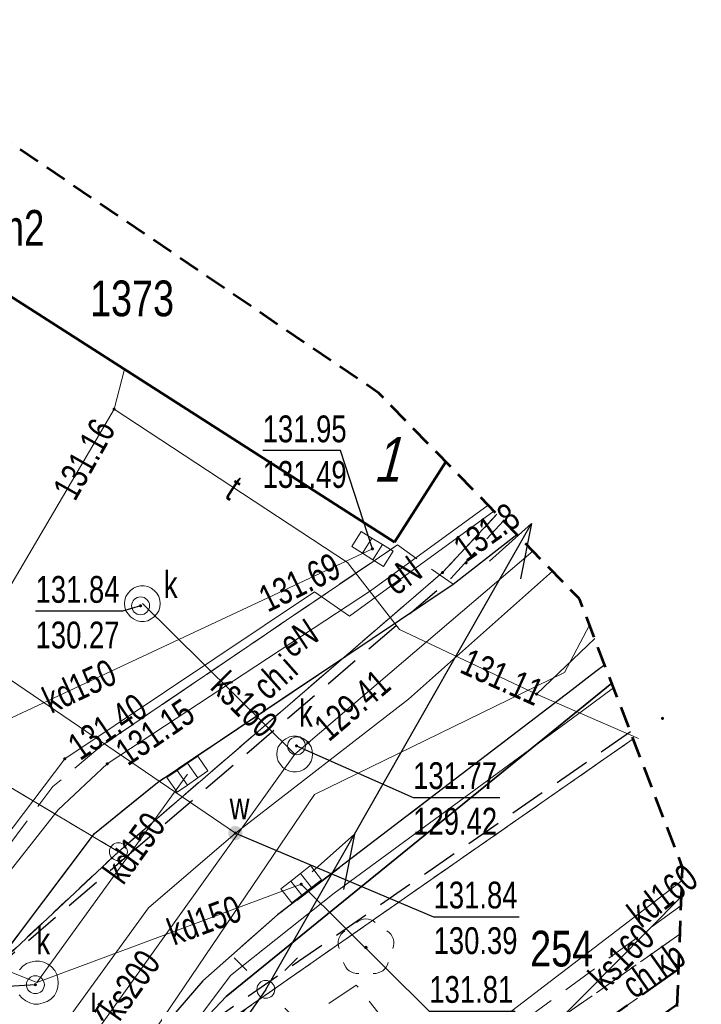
# Model space of a CAD drawing. Header units: centimetres. Extents: x 1590 to 6442358, y 1327 to 6703124.
# Tile 33 of 79: x 1964 to 1983, y 1595 to 1623. Entities that reach past the tile are written whole.
import ezdxf
from ezdxf.enums import TextEntityAlignment as Align

# ---------------------------------------------------------------- set-up
doc = ezdxf.new("R2010")
doc.units = ezdxf.units.CM
for name, pattern in [('TZ.430.7812.2024$0$1.0_0.5', [1.5, 1, -0.5]), ('TZ.430.7812.2024$0$1.5_0.5', [2, 1.5, -0.5]), ('TZ.430.7812.2024$0$2', [0.9, 0.6, -0.3]), ('TZ.430.7812.2024$0$2.0_0.5', [2.5, 2, -0.5]), ('TZ.430.7812.2024$0$219-500', [0]), ('TZ.430.7812.2024$0$egug-500', [1, 0.5, -0.5]), ('TZ.430.7812.2024$0$suep_nn_500', [0])]:
    doc.linetypes.add(name, pattern=pattern)
doc.layers.add('0_RAMKA', color=7, linetype='Continuous', lineweight=25)
doc.layers.add('TZ.430.7812.2024$0$!MPZP', color=134, linetype='Continuous', lineweight=18)
for name, color, linetype in [('TZ.430.7812.2024$0$202-punkt graniczny', 7, 'Continuous'), ('TZ.430.7812.2024$0$203-punkt graniczny', 7, 'Continuous'), ('TZ.430.7812.2024$0$211-numer działki ewidencyjnej', 7, 'Continuous'), ('TZ.430.7812.2024$0$218-kontur użytku gruntowego', 7, 'Continuous'), ('TZ.430.7812.2024$0$219-działka ewidencyjna', 7, 'Continuous'), ('TZ.430.7812.2024$0$238-Punkt adresowy budynku', 7, 'Continuous'), ('TZ.430.7812.2024$0$312-budynek ewidencyjny', 7, 'Continuous'), ('TZ.430.7812.2024$0$312-oznaczenie budynku ewidencyjnego', 7, 'Continuous'), ('TZ.430.7812.2024$0$312-oznaczenie budynku ewidencyjnego-Atr117', 7, 'Continuous'), ('TZ.430.7812.2024$0$blok - nawis', 7, 'Continuous'), ('TZ.430.7812.2024$0$chodnik', 7, 'Continuous'), ('TZ.430.7812.2024$0$chodnik-Atr17', 7, 'Continuous'), ('TZ.430.7812.2024$0$drzewo liściaste', 7, 'Continuous'), ('TZ.430.7812.2024$0$jezdnia', 7, 'Continuous'), ('TZ.430.7812.2024$0$komora podziemna', 7, 'Continuous'), ('TZ.430.7812.2024$0$kratka ściekowa', 7, 'Continuous'), ('TZ.430.7812.2024$0$krawężnik', 7, 'Continuous'), ('TZ.430.7812.2024$0$latarnia', 7, 'Continuous'), ('TZ.430.7812.2024$0$obudowa ochronna przewodu', 7, 'Continuous'), ('TZ.430.7812.2024$0$pikieta naturalna', 7, 'Continuous'), ('TZ.430.7812.2024$0$pikieta naturalna-Atr2', 7, 'Continuous'), ('TZ.430.7812.2024$0$przewód elektroenergetyczny niskiego napięcia', 7, 'Continuous'), ('TZ.430.7812.2024$0$przewód elektroenergetyczny podziemny', 7, 'Continuous'), ('TZ.430.7812.2024$0$przewód elektroenergetyczny podziemny-Atr1', 7, 'Continuous'), ('TZ.430.7812.2024$0$przewód gazowy', 7, 'Continuous'), ('TZ.430.7812.2024$0$przewód kanalizacyjny', 7, 'Continuous'), ('TZ.430.7812.2024$0$przewód kanalizacyjny-Atr1', 7, 'Continuous'), ('TZ.430.7812.2024$0$przewód telekomunikacyjny podziemny', 7, 'Continuous'), ('TZ.430.7812.2024$0$przewód telekomunikacyjny podziemny-Atr1', 7, 'Continuous'), ('TZ.430.7812.2024$0$przewód wodociągowy', 7, 'Continuous'), ('TZ.430.7812.2024$0$rzędna', 7, 'Continuous'), ('TZ.430.7812.2024$0$rzędna-Atr2', 7, 'Continuous'), ('TZ.430.7812.2024$0$rzędna-Atr3', 7, 'Continuous'), ('TZ.430.7812.2024$0$słup przewodów napowietrznych', 7, 'Continuous'), ('TZ.430.7812.2024$0$właz do komory lub kanału - okrągły', 7, 'Continuous'), ('TZ.430.7812.2024$0$właz do komory lub kanału - okrągły-Atr17', 7, 'Continuous'), ('TZ.430.7812.2024$0$Zakres', 7, 'Continuous'), ('TZ.430.7812.2024$0$zasuwa lub zawór', 7, 'Continuous'), ('TZ.430.7812.2024$0$zasuwa lub zawór-Atr17', 7, 'Continuous')]:
    doc.layers.add(name, color=color, linetype=linetype)
doc.styles.add('TZ.430.7812.2024$0$STANDARD', font='Working1250', dxfattribs={"width": 0.75})

# ---------------------------------------------------------------- blocks, each defined once
blk = doc.blocks.new('TZ.430.7812.2024$0$202')
at = {"color": 0, "linetype": 'Continuous', "lineweight": 0}
blk.add_circle((0, 0), 0.25, dxfattribs=at)
blk = doc.blocks.new('TZ.430.7812.2024$0$203')
at = {"linetype": 'Continuous', "lineweight": 0}
h = blk.add_hatch(color=0, dxfattribs=at)
edge = h.paths.add_edge_path()
edge.add_arc((0, 0), 0.045, 0, 360)
blk = doc.blocks.new('TZ.430.7812.2024$0$PW01')
at = {"linetype": 'Continuous', "lineweight": 13}
h = blk.add_hatch(color=0, dxfattribs=at)
edge = h.paths.add_edge_path()
edge.add_arc((0, 0), 0.045, 0, 360)
blk = doc.blocks.new('TZ.430.7812.2024$0$US05')
at = {"color": 0, "linetype": 'Continuous', "lineweight": 13}
for p, q in [((-0.525, -0.25), (-0.525, 0.25)), ((-0.525, 0.25), (-0.175, 0.25)), ((-0.175, -0.25), (-0.175, 0.25)), ((-0.175, 0.25), (0.175, 0.25)), ((0.175, -0.25), (0.175, 0.25)), ((0.175, 0.25), (0.525, 0.25)), ((0.525, -0.25), (0.525, 0.25)), ((-0.525, -0.25), (-0.175, -0.25)), ((-0.175, -0.25), (0.175, -0.25)), ((0.175, -0.25), (0.525, -0.25))]:
    blk.add_line(p, q, dxfattribs=at)
blk = doc.blocks.new('TZ.430.7812.2024$0$US25')
at = {"linetype": 'Continuous', "lineweight": 0}
h = blk.add_hatch(color=0, dxfattribs=at)
edge = h.paths.add_edge_path()
edge.add_arc((0, 0), 0.2, 0, 360)
blk = doc.blocks.new('TZ.430.7812.2024$0$SM01')
at = {"color": 0, "linetype": 'Continuous', "lineweight": 13}
for p, q in [((-0.53, 0.531), (-0.883, 0.884)), ((0.531, 0.531), (0.884, 0.884)), ((-0.53, -0.53), (-0.883, -0.883)), ((0.531, -0.53), (0.884, -0.883))]:
    blk.add_line(p, q, dxfattribs=at)
blk.add_circle((0, 0), 0.25, dxfattribs=at)
blk = doc.blocks.new('TZ.430.7812.2024$0$US15')
at = {"color": 0, "linetype": 'Continuous', "lineweight": 13}
blk.add_circle((0, 0), 0.25, dxfattribs=at)
blk = doc.blocks.new('TZ.430.7812.2024$0$US22')
at = {"color": 0, "linetype": 'Continuous', "lineweight": 13}
blk.add_circle((0, 0), 0.25, dxfattribs=at)
blk = doc.blocks.new('TZ.430.7812.2024$0$OP021')
at = {"linetype": 'Continuous', "lineweight": 13}
h = blk.add_hatch(color=0, dxfattribs=at)
edge = h.paths.add_edge_path()
edge.add_arc((0, 0), 0.05, 0, 360)
at = {"color": 0, "linetype": 'Continuous', "lineweight": 13}
for centre, start, end in [((0, 0.4), 49.272, 130.728), ((-0.38, 0.124), 121.308, 202.548), ((0.38, 0.124), 337.452, 58.692), ((-0.235, -0.324), 193.221, 274.871), ((0.235, -0.324), 265.129, 346.779)]:
    blk.add_arc(centre, 0.4, start, end, dxfattribs=at)
blk = doc.blocks.new('TZ.430.7812.2024')
at = {"layer": 'TZ.430.7812.2024$0$!MPZP', "color": 134, "linetype": 'TZ.430.7812.2024$0$1.0_0.5', "lineweight": 30}
for points in [[(6442373.796, 5667519.265), (6442377.621, 5667522.537), (6442386.743, 5667530.361), (6442388.21, 5667531.977)], [(6442391.766, 5667526.071), (6442380.385, 5667518.194), (6442349.21, 5667471.23), (6442354.666, 5667460.679)]]:
    blk.add_lwpolyline(points, dxfattribs=at)
at = {"layer": 'TZ.430.7812.2024$0$218-kontur użytku gruntowego', "color": 82, "linetype": 'TZ.430.7812.2024$0$egug-500', "lineweight": 18, "flags": 128}
for points in [[(6442377.45, 5667522.72), (6442358.09, 5667534.28)], [(6442358.09, 5667534.28), (6442377.45, 5667522.72)], [(6442386.51, 5667530.53), (6442388.032, 5667532.159)], [(6442388.032, 5667532.159), (6442386.51, 5667530.53)], [(6442377.45, 5667522.72), (6442386.51, 5667530.53)], [(6442386.51, 5667530.53), (6442377.45, 5667522.72)], [(6442391.84, 5667525.878), (6442380.53, 5667517.99)], [(6442380.53, 5667517.99), (6442391.84, 5667525.878)], [(6442373.49, 5667519.01), (6442377.45, 5667522.72)], [(6442377.45, 5667522.72), (6442373.49, 5667519.01)]]:
    blk.add_lwpolyline(points, dxfattribs=at)
at = {"layer": 'TZ.430.7812.2024$0$219-działka ewidencyjna', "color": 7, "linetype": 'TZ.430.7812.2024$0$219-500', "lineweight": 18, "flags": 128}
for points in [[(6442377.45, 5667522.72), (6442358.09, 5667534.28)], [(6442388.032, 5667532.159), (6442386.51, 5667530.53)], [(6442377.45, 5667522.72), (6442386.51, 5667530.53)], [(6442380.53, 5667517.99), (6442391.84, 5667525.878)], [(6442373.49, 5667519.01), (6442377.45, 5667522.72)]]:
    blk.add_lwpolyline(points, dxfattribs=at)
at = {"layer": 'TZ.430.7812.2024$0$312-budynek ewidencyjny', "color": 7, "linetype": 'Continuous', "lineweight": 50, "flags": 128}
for points in [[(6442385.17, 5667531.38), (6442370.13, 5667541.01)], [(6442386.603, 5667533.627), (6442385.17, 5667531.38)]]:
    blk.add_lwpolyline(points, dxfattribs=at)
at = {"layer": 'TZ.430.7812.2024$0$blok - nawis', "color": 7, "linetype": 'TZ.430.7812.2024$0$2.0_0.5', "lineweight": 50, "flags": 128}
blk.add_lwpolyline([(6442393.072, 5667518.443), (6442389.02, 5667515.6), (6442388.6, 5667516.26), (6442393.11, 5667519.438)], dxfattribs=at)
at = {"layer": 'TZ.430.7812.2024$0$chodnik', "color": 7, "linetype": 'TZ.430.7812.2024$0$1.0_0.5', "lineweight": 18, "flags": 128}
for points in [[(6442377, 5667525.7), (6442375.62, 5667524.54), (6442362.87, 5667507.58), (6442364.65, 5667507.11), (6442376.78, 5667523.23), (6442378.54, 5667524.66), (6442386.81, 5667530.2), (6442385.25, 5667531.3)], [(6442385.25, 5667531.3), (6442377, 5667525.7), (6442377.99, 5667526.37)]]:
    blk.add_lwpolyline(points, close=True, dxfattribs=at)
for points in [[(6442393.179, 5667521.218), (6442386.32, 5667516.19), (6442384.1, 5667518.99), (6442381.41, 5667517.18), (6442383.05, 5667514.6), (6442380.89, 5667512.07), (6442381.81, 5667511.44), (6442384.18, 5667514.12), (6442393.148, 5667520.415)], [(6442393.148, 5667520.415), (6442384.18, 5667514.12), (6442381.81, 5667511.44), (6442382.98, 5667510.78), (6442384.75, 5667513.39), (6442387.21, 5667515.3), (6442387.67, 5667514.64), (6442389.02, 5667515.6), (6442388.6, 5667516.26), (6442393.11, 5667519.438)]]:
    blk.add_lwpolyline(points, dxfattribs=at)
at = {"layer": 'TZ.430.7812.2024$0$jezdnia', "color": 7, "linetype": 'TZ.430.7812.2024$0$1.5_0.5', "lineweight": 18, "flags": 128}
for points in [[(6442388.586, 5667531.591), (6442386.81, 5667530.2), (6442378.54, 5667524.66), (6442376.78, 5667523.23), (6442364.65, 5667507.11), (6442353.03, 5667491.78), (6442347.71, 5667484.65), (6442337.64, 5667471.29), (6442331.59, 5667464.31), (6442328.1, 5667460.64), (6442320.75, 5667453.71), (6442317.54, 5667450.74), (6442314.41, 5667447.71), (6442312.38, 5667445.41), (6442310.69, 5667443.16), (6442308.4, 5667439.72), (6442306.7, 5667436.77), (6442305.77, 5667434.32), (6442304.68, 5667431.81), (6442298.81, 5667418.34), (6442297.26, 5667414.75), (6442296.783, 5667413.636)], [(6442302.035, 5667412.98), (6442308.59, 5667428.16), (6442310.83, 5667433.31), (6442311.31, 5667434.37), (6442312.42, 5667436.49), (6442313.8, 5667438.68), (6442315.52, 5667441.16), (6442317.06, 5667443.06), (6442319.65, 5667445.74), (6442329.74, 5667455.14), (6442331.9, 5667457.24), (6442334.08, 5667459.47), (6442336.71, 5667462.36), (6442336.84, 5667462.49), (6442336.98, 5667462.63), (6442337.13, 5667462.77), (6442337.27, 5667462.9), (6442337.42, 5667463.02), (6442337.57, 5667463.14), (6442337.74, 5667463.26), (6442337.9, 5667463.37), (6442338.06, 5667463.47), (6442338.23, 5667463.57), (6442338.4, 5667463.67), (6442338.58, 5667463.75), (6442338.75, 5667463.84), (6442338.93, 5667463.92), (6442339.15, 5667464.04), (6442339.37, 5667464.16), (6442339.6, 5667464.26), (6442339.84, 5667464.35), (6442340.08, 5667464.43), (6442340.33, 5667464.49), (6442340.58, 5667464.54), (6442340.83, 5667464.56), (6442341.08, 5667464.59), (6442341.33, 5667464.58), (6442341.59, 5667464.58), (6442341.84, 5667464.55), (6442342.09, 5667464.51), (6442342.21, 5667464.46), (6442342.32, 5667464.41), (6442342.43, 5667464.34), (6442342.55, 5667464.28), (6442342.65, 5667464.22), (6442342.75, 5667464.16), (6442342.86, 5667464.09), (6442342.96, 5667464.01), (6442343.11, 5667463.9), (6442343.22, 5667463.81), (6442343.32, 5667463.71), (6442343.41, 5667463.61), (6442343.51, 5667463.5), (6442343.6, 5667463.39), (6442343.69, 5667463.29), (6442343.78, 5667463.18), (6442343.86, 5667463.07), (6442343.94, 5667462.96), (6442344.02, 5667462.83), (6442344.1, 5667462.71), (6442344.18, 5667462.59), (6442344.24, 5667462.47), (6442344.31, 5667462.35), (6442349.9, 5667465.02), (6442348.15, 5667467.94), (6442346.86, 5667470.65), (6442346.78, 5667470.89), (6442346.7, 5667471.13), (6442346.64, 5667471.37), (6442346.6, 5667471.62), (6442346.55, 5667471.87), (6442346.54, 5667472.12), (6442346.52, 5667472.38), (6442346.53, 5667472.63), (6442346.53, 5667472.89), (6442346.56, 5667473.14), (6442346.6, 5667473.39), (6442346.65, 5667473.64), (6442346.71, 5667473.89), (6442346.78, 5667474.13), (6442346.85, 5667474.37), (6442346.91, 5667474.6), (6442346.99, 5667474.82), (6442347.07, 5667475.05), (6442347.17, 5667475.27), (6442347.27, 5667475.49), (6442347.38, 5667475.71), (6442347.5, 5667475.92), (6442347.63, 5667476.12), (6442347.76, 5667476.33), (6442347.9, 5667476.53), (6442348.05, 5667476.72), (6442348.21, 5667476.9), (6442348.37, 5667477.08), (6442349.93, 5667479.17), (6442357.49, 5667489.27), (6442360.63, 5667493.47), (6442368.16, 5667503.72), (6442377.71, 5667516.67), (6442379.81, 5667519.11), (6442381.9, 5667520.95), (6442390.13, 5667527.25), (6442390.47, 5667527.51), (6442390.8, 5667527.76), (6442391.046, 5667527.948)]]:
    blk.add_lwpolyline(points, dxfattribs=at)
at = {"layer": 'TZ.430.7812.2024$0$komora podziemna', "color": 34, "linetype": 'Continuous', "lineweight": 18, "flags": 128}
for points in [[(6442378.62, 5667529.66), (6442378.61, 5667529.56), (6442378.58, 5667529.46), (6442378.52, 5667529.37), (6442378.45, 5667529.29), (6442378.37, 5667529.23), (6442378.27, 5667529.18), (6442378.17, 5667529.16), (6442378.07, 5667529.16), (6442377.97, 5667529.18), (6442377.87, 5667529.23), (6442377.79, 5667529.29), (6442377.72, 5667529.37), (6442377.66, 5667529.46), (6442377.63, 5667529.56), (6442377.62, 5667529.66), (6442377.63, 5667529.76), (6442377.66, 5667529.86), (6442377.72, 5667529.95), (6442377.79, 5667530.03), (6442377.87, 5667530.09), (6442377.97, 5667530.14), (6442378.07, 5667530.16), (6442378.17, 5667530.16), (6442378.27, 5667530.14), (6442378.37, 5667530.09), (6442378.45, 5667530.03), (6442378.52, 5667529.95), (6442378.58, 5667529.86), (6442378.61, 5667529.76)], [(6442382.88, 5667525.45), (6442382.87, 5667525.35), (6442382.84, 5667525.25), (6442382.78, 5667525.16), (6442382.71, 5667525.08), (6442382.63, 5667525.02), (6442382.53, 5667524.97), (6442382.43, 5667524.95), (6442382.33, 5667524.95), (6442382.23, 5667524.97), (6442382.13, 5667525.02), (6442382.05, 5667525.08), (6442381.98, 5667525.16), (6442381.92, 5667525.25), (6442381.89, 5667525.35), (6442381.88, 5667525.45), (6442381.89, 5667525.55), (6442381.92, 5667525.65), (6442381.98, 5667525.74), (6442382.05, 5667525.82), (6442382.13, 5667525.88), (6442382.23, 5667525.93), (6442382.33, 5667525.95), (6442382.43, 5667525.95), (6442382.53, 5667525.93), (6442382.63, 5667525.88), (6442382.71, 5667525.82), (6442382.75, 5667525.77), (6442382.78, 5667525.74), (6442382.84, 5667525.65), (6442382.87, 5667525.55)]]:
    blk.add_lwpolyline(points, close=True, dxfattribs=at)
blk.add_lwpolyline([(6442374.69, 5667519.42), (6442374.78, 5667519.52), (6442374.88, 5667519.59), (6442374.99, 5667519.63), (6442375.12, 5667519.66), (6442375.24, 5667519.66), (6442375.37, 5667519.63), (6442375.48, 5667519.57), (6442375.58, 5667519.5), (6442375.67, 5667519.4), (6442375.73, 5667519.29), (6442375.76, 5667519.17), (6442375.77, 5667519.05), (6442375.76, 5667518.93), (6442375.72, 5667518.81), (6442375.66, 5667518.7), (6442375.56, 5667518.6), (6442375.46, 5667518.53), (6442375.35, 5667518.49), (6442375.22, 5667518.46), (6442375.1, 5667518.46), (6442374.97, 5667518.49), (6442374.86, 5667518.55), (6442374.76, 5667518.62), (6442374.68, 5667518.72)], dxfattribs=at)
at = {"layer": 'TZ.430.7812.2024$0$krawężnik', "color": 7, "linetype": 'Continuous', "lineweight": 25, "flags": 128}
for points in [[(6442364.65, 5667507.11), (6442376.78, 5667523.23), (6442378.54, 5667524.66), (6442386.81, 5667530.2), (6442388.586, 5667531.591)], [(6442391.046, 5667527.948), (6442390.8, 5667527.76), (6442390.47, 5667527.51), (6442390.13, 5667527.25), (6442381.9, 5667520.95), (6442379.81, 5667519.11), (6442377.71, 5667516.67), (6442368.16, 5667503.72), (6442360.63, 5667493.47), (6442357.49, 5667489.27), (6442349.93, 5667479.17), (6442348.37, 5667477.08)]]:
    blk.add_lwpolyline(points, dxfattribs=at)
at = {"layer": 'TZ.430.7812.2024$0$obudowa ochronna przewodu', "color": 7, "linetype": 'Continuous', "lineweight": 35, "flags": 128}
blk.add_lwpolyline([(6442337.68, 5667462.55), (6442348.64, 5667475.53), (6442355.13, 5667483.76), (6442362.24, 5667494.24), (6442369.72, 5667504.18), (6442378.43, 5667516.52), (6442380.46, 5667518.67), (6442391.242, 5667527.437)], dxfattribs=at)
at = {"layer": 'TZ.430.7812.2024$0$przewód elektroenergetyczny niskiego napięcia', "color": 1, "linetype": 'Continuous'}
for p, q in [((6442384.046, 5667523.214), (6442388.998, 5667531.902)), ((6442388.998, 5667531.902), (6442387.821, 5667530.846)), ((6442388.998, 5667531.902), (6442388.69, 5667530.351)), ((6442381.57, 5667518.87), (6442384.046, 5667523.214)), ((6442384.046, 5667523.214), (6442382.869, 5667522.158)), ((6442384.046, 5667523.214), (6442383.738, 5667521.663)), ((6442381.57, 5667518.87), (6442378.712, 5667514.767))]:
    blk.add_line(p, q, dxfattribs=at)
at = {"layer": 'TZ.430.7812.2024$0$przewód elektroenergetyczny niskiego napięcia', "color": 1, "linetype": 'TZ.430.7812.2024$0$suep_nn_500', "lineweight": 18, "flags": 128}
for points in [[(6442388.734, 5667531.439), (6442381.57, 5667518.87)], [(6442381.57, 5667518.87), (6442366.01, 5667496.53)]]:
    blk.add_lwpolyline(points, dxfattribs=at)
at = {"layer": 'TZ.430.7812.2024$0$przewód elektroenergetyczny podziemny', "color": 1, "linetype": 'Continuous', "lineweight": 18, "flags": 128}
for points in [[(6442360.27, 5667510.09), (6442360.3, 5667510.16), (6442363.61, 5667508.24), (6442364.08, 5667508.61), (6442371.25, 5667518.16), (6442375.77, 5667523.89), (6442377.14, 5667525.18), (6442384.5, 5667530.02), (6442387.786, 5667532.412)], [(6442387.947, 5667532.247), (6442383.91, 5667529.31), (6442382.93, 5667529.99), (6442375.95, 5667525.32), (6442367.91, 5667514.69), (6442363.31, 5667508.56), (6442360.51, 5667510.06), (6442360.3, 5667510.17), (6442360.27, 5667510.09)], [(6442337.68, 5667462.55), (6442348.64, 5667475.53), (6442355.13, 5667483.76), (6442362.24, 5667494.24), (6442369.72, 5667504.18), (6442378.43, 5667516.52), (6442380.46, 5667518.67), (6442391.242, 5667527.437)], [(6442391.292, 5667527.309), (6442390.42, 5667526.66), (6442383.48, 5667521.56), (6442380.58, 5667519.26), (6442372.82, 5667508.89), (6442364.55, 5667496.48), (6442364.86, 5667495.95), (6442365.07, 5667495.86)]]:
    blk.add_lwpolyline(points, dxfattribs=at)
at = {"layer": 'TZ.430.7812.2024$0$przewód gazowy', "color": 40, "linetype": 'Continuous', "lineweight": 18, "flags": 128}
blk.add_lwpolyline([(6442367.67, 5667501.92), (6442370.29, 5667505.66), (6442382.93, 5667524.32), (6442389.92, 5667527.73), (6442390.622, 5667529.055)], dxfattribs=at)
at = {"layer": 'TZ.430.7812.2024$0$przewód kanalizacyjny', "color": 34, "linetype": 'Continuous', "lineweight": 18, "flags": 128}
for points in [[(6442366.27, 5667522.63), (6442384.55, 5667531.19)], [(6442389.037, 5667531.127), (6442382.75, 5667525.77), (6442382.38, 5667525.45)], [(6442382.38, 5667525.45), (6442378.12, 5667529.66)], [(6442382.38, 5667525.45), (6442376.55, 5667517.29)], [(6442375.17, 5667519.06), (6442379.38, 5667524.89)], [(6442366.27, 5667522.63), (6442375.17, 5667519.06)], [(6442386.3, 5667516.63), (6442393.206, 5667521.917)], [(6442375.17, 5667519.06), (6442382.56, 5667521.81)], [(6442385.21, 5667513.75), (6442387.67, 5667515.89), (6442393.189, 5667521.471)]]:
    blk.add_lwpolyline(points, dxfattribs=at)
at = {"layer": 'TZ.430.7812.2024$0$przewód telekomunikacyjny podziemny', "color": 30, "linetype": 'Continuous', "lineweight": 18, "flags": 128}
for points in [[(6442377.33, 5667535.1), (6442374.09, 5667529.59), (6442371.12, 5667526.33), (6442368.8, 5667526.63), (6442364.65, 5667528.88), (6442360.57, 5667529.69), (6442341.62, 5667538.95)], [(6442377.33, 5667535.1), (6442377.62, 5667536.22)], [(6442389.14, 5667527.13), (6442385.31, 5667528.94), (6442383.85, 5667530.81), (6442377.33, 5667535.1)], [(6442390.763, 5667528.687), (6442389.14, 5667527.13)], [(6442389.14, 5667527.13), (6442391.99, 5667525.89)]]:
    blk.add_lwpolyline(points, dxfattribs=at)
at = {"layer": 'TZ.430.7812.2024$0$przewód wodociągowy', "color": 5, "linetype": 'Continuous', "lineweight": 18, "flags": 128}
for points in [[(6442380.72, 5667523.24), (6442371.7, 5667529.38), (6442371.69, 5667530.58)], [(6442380.72, 5667523.24), (6442385.56, 5667526.99), (6442389.586, 5667530.564)], [(6442380.72, 5667523.24), (6442378.29, 5667521.15), (6442364.05, 5667501.51)]]:
    blk.add_lwpolyline(points, dxfattribs=at)
at = {"layer": 'TZ.430.7812.2024$0$rzędna-Atr2', "color": 7, "flags": 128}
for points in [[(6442384.55, 5667531.19), (6442383.66, 5667533.94), (6442381.483, 5667533.94)], [(6442378.07, 5667529.6), (6442377.56, 5667529.45), (6442375.134, 5667529.45)], [(6442382.43, 5667525.68), (6442385.69, 5667524.24), (6442388.116, 5667524.24)], [(6442380.72, 5667523.24), (6442386.26, 5667520.9), (6442388.654, 5667520.9)], [(6442382.56, 5667521.81), (6442386.14, 5667518.26), (6442388.539, 5667518.26)], [(6442375.13, 5667519), (6442370.39, 5667518.71), (6442368.213, 5667518.71)]]:
    blk.add_lwpolyline(points, dxfattribs=at)
at = {"layer": 'TZ.430.7812.2024$0$Zakres', "color": 6, "linetype": 'TZ.430.7812.2024$0$2', "lineweight": 53, "flags": 128}
blk.add_lwpolyline([(6442278.93, 5667514.66), (6442275.73, 5667508.31), (6442250.56, 5667460), (6442248.38, 5667452.57), (6442249.19, 5667444.88), (6442252.85, 5667438.06), (6442258.83, 5667433.14), (6442292.46, 5667415.06), (6442299.05, 5667412.89), (6442305.99, 5667413.1), (6442312.43, 5667415.66), (6442317.62, 5667420.27), (6442321.55, 5667425.24), (6442346.25, 5667449.96), (6442347.97, 5667451.91), (6442353.29, 5667458.83), (6442353.43, 5667459.03), (6442368.88, 5667479.64), (6442389.47, 5667506.98), (6442392.91, 5667514.25), (6442393.22, 5667522.28), (6442390.34, 5667529.79), (6442384.73, 5667535.55), (6442370.37, 5667545.31), (6442377.83, 5667559.12), (6442380.11, 5667566.38), (6442379.52, 5667573.96), (6442376.13, 5667580.77), (6442370.45, 5667585.83), (6442347.16, 5667599.66), (6442339.55, 5667602.29), (6442331.51, 5667601.71), (6442324.36, 5667598), (6442319.25, 5667591.77), (6442284.49, 5667525.69), (6442284.33, 5667525.38)], close=True, dxfattribs=at)
at = {"layer": 'TZ.430.7812.2024$0$202-punkt graniczny', "color": 7, "linetype": 'Continuous', "lineweight": 18}
blk.add_blockref('TZ.430.7812.2024$0$202', (6442377.45, 5667522.72), dxfattribs=at)
at = {"layer": 'TZ.430.7812.2024$0$203-punkt graniczny', "color": 7, "linetype": 'Continuous', "lineweight": 18}
for p in [(6442386.51, 5667530.53), (6442392.66, 5667526.45)]:
    blk.add_blockref('TZ.430.7812.2024$0$203', p, dxfattribs=at)
at = {"layer": 'TZ.430.7812.2024$0$drzewo liściaste', "color": 94, "linetype": 'Continuous', "lineweight": 18}
blk.add_blockref('TZ.430.7812.2024$0$OP021', (6442384.37, 5667520.04), dxfattribs=at)
at = {"layer": 'TZ.430.7812.2024$0$kratka ściekowa', "color": 34, "linetype": 'Continuous', "lineweight": 18}
for p, rotation in [((6442384.55, 5667531.19), 328.129), ((6442379.38, 5667524.89), 34.82999999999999), ((6442382.56, 5667521.81), 38.18)]:
    blk.add_blockref('TZ.430.7812.2024$0$US05', p, dxfattribs=dict(at, rotation=rotation))
at = {"layer": 'TZ.430.7812.2024$0$latarnia', "color": 7, "linetype": 'Continuous', "lineweight": 18}
blk.add_blockref('TZ.430.7812.2024$0$SM01', (6442381.57, 5667518.87), dxfattribs=at)
at = {"layer": 'TZ.430.7812.2024$0$pikieta naturalna', "color": 7, "linetype": 'Continuous', "lineweight": 13}
blk.add_blockref('TZ.430.7812.2024$0$PW01', (6442387.17, 5667530.8), dxfattribs=at)
at = {"layer": 'TZ.430.7812.2024$0$rzędna', "color": 30, "linetype": 'Continuous', "lineweight": 18}
for p in [(6442377.33, 5667535.1), (6442389.14, 5667527.13)]:
    blk.add_blockref('TZ.430.7812.2024$0$PW01', p, dxfattribs=at)
at = {"layer": 'TZ.430.7812.2024$0$rzędna', "color": 34, "linetype": 'Continuous', "lineweight": 18}
for p in [(6442384.55, 5667531.19), (6442384.55, 5667531.19), (6442378.07, 5667529.6), (6442382.43, 5667525.68), (6442382.75, 5667525.77), (6442382.56, 5667521.81), (6442375.13, 5667519)]:
    blk.add_blockref('TZ.430.7812.2024$0$PW01', p, dxfattribs=at)
at = {"layer": 'TZ.430.7812.2024$0$rzędna', "color": 1, "linetype": 'Continuous', "lineweight": 18}
for p in [(6442375.95, 5667525.32), (6442377.14, 5667525.18)]:
    blk.add_blockref('TZ.430.7812.2024$0$PW01', p, dxfattribs=at)
at = {"layer": 'TZ.430.7812.2024$0$rzędna', "color": 5, "linetype": 'Continuous', "lineweight": 18}
blk.add_blockref('TZ.430.7812.2024$0$PW01', (6442380.72, 5667523.24), dxfattribs=at)
at = {"layer": 'TZ.430.7812.2024$0$słup przewodów napowietrznych', "color": 7, "linetype": 'Continuous', "lineweight": 18}
blk.add_blockref('TZ.430.7812.2024$0$US15', (6442381.57, 5667518.87), dxfattribs=at)
at = {"layer": 'TZ.430.7812.2024$0$właz do komory lub kanału - okrągły', "color": 7, "linetype": 'Continuous', "lineweight": 18}
for p in [(6442378.07, 5667529.6), (6442382.43, 5667525.68), (6442375.13, 5667519)]:
    blk.add_blockref('TZ.430.7812.2024$0$US22', p, dxfattribs=at)
at = {"layer": 'TZ.430.7812.2024$0$zasuwa lub zawór', "color": 5, "linetype": 'Continuous', "lineweight": 18}
blk.add_blockref('TZ.430.7812.2024$0$US25', (6442380.72, 5667523.24), dxfattribs=at)
at = {"layer": 'TZ.430.7812.2024$0$211-numer działki ewidencyjnej', "color": 7, "linetype": 'Continuous', "lineweight": 18, "style": 'TZ.430.7812.2024$0$STANDARD', "width": 0.79}
blk.add_text('254', height=1, dxfattribs=at).set_placement((6442388.96, 5667520.51), align=Align.TOP_LEFT)
at = {"layer": 'TZ.430.7812.2024$0$238-Punkt adresowy budynku', "color": 7, "linetype": 'Continuous', "lineweight": 25, "style": 'TZ.430.7812.2024$0$STANDARD', "oblique": 15, "width": 0.79}
blk.add_text('1', height=1.25, dxfattribs=at).set_placement((6442384.938, 5667533.069), align=Align.CENTER)
at = {"layer": 'TZ.430.7812.2024$0$312-oznaczenie budynku ewidencyjnego', "color": 7, "linetype": 'Continuous', "lineweight": 18, "style": 'TZ.430.7812.2024$0$STANDARD', "width": 0.79}
blk.add_text('1373', height=1, dxfattribs=at).set_placement((6442376.656, 5667538.698), align=Align.TOP_LEFT)
at = {"layer": 'TZ.430.7812.2024$0$312-oznaczenie budynku ewidencyjnego-Atr117', "color": 7, "style": 'TZ.430.7812.2024$0$STANDARD', "width": 0.765}
blk.add_text('m2', height=1, dxfattribs=at).set_placement((6442373.96, 5667540.671), align=Align.TOP_LEFT)
at = {"layer": 'TZ.430.7812.2024$0$chodnik-Atr17', "color": 7, "style": 'TZ.430.7812.2024$0$STANDARD', "width": 0.765}
for s, rotation, p in [('ch.i', 41.743, (6442381.63, 5667526.93)), ('ch.kb', 35.172, (6442391.87, 5667518.58))]:
    blk.add_text(s, height=0.75, rotation=rotation, dxfattribs=at).set_placement(p)
at = {"layer": 'TZ.430.7812.2024$0$pikieta naturalna-Atr2', "color": 7, "style": 'TZ.430.7812.2024$0$STANDARD', "width": 0.765}
blk.add_text('131.8', height=0.75, rotation=35.28, dxfattribs=at).set_placement((6442387.17, 5667530.8))
at = {"layer": 'TZ.430.7812.2024$0$przewód elektroenergetyczny podziemny-Atr1', "color": 1, "style": 'TZ.430.7812.2024$0$STANDARD', "width": 0.765}
blk.add_text('eN', height=0.75, rotation=36.04, dxfattribs=at).set_placement((6442384.993, 5667530.165), align=Align.MIDDLE_LEFT)
blk.add_text('eN', height=0.75, rotation=33.33, dxfattribs=at).set_placement((6442382.49, 5667528.7), align=Align.MIDDLE_CENTER)
at = {"layer": 'TZ.430.7812.2024$0$przewód kanalizacyjny-Atr1', "color": 34, "style": 'TZ.430.7812.2024$0$STANDARD', "width": 0.765}
for s, rotation, p in [('kd150', 25.092, (6442375.41, 5667526.91)), ('ks160', 315.338, (6442380.25, 5667527.56)), ('kd150', 54.166, (6442377.28, 5667521.98)), ('kd160', 37.438, (6442391.83, 5667520.86)), ('kd150', 20.411, (6442378.87, 5667520.44)), ('ks160', 45.319, (6442390.79, 5667519.05)), ('ks200', 54.46, (6442377.17, 5667518.16))]:
    blk.add_text(s, height=0.75, rotation=rotation, dxfattribs=at).set_placement(p, align=Align.MIDDLE_LEFT)
at = {"layer": 'TZ.430.7812.2024$0$przewód telekomunikacyjny podziemny-Atr1', "color": 30, "style": 'TZ.430.7812.2024$0$STANDARD', "width": 0.765}
blk.add_text('t', height=0.75, rotation=326.656, dxfattribs=at).set_placement((6442380.59, 5667532.96), align=Align.MIDDLE_LEFT)
at = {"layer": 'TZ.430.7812.2024$0$rzędna-Atr2', "color": 30, "style": 'TZ.430.7812.2024$0$STANDARD', "width": 0.765}
for s, rotation, p in [('131.16', 60.544, (6442375.91, 5667532.68)), ('131.11', 335.74, (6442387.11, 5667528.09))]:
    blk.add_text(s, height=0.75, rotation=rotation, dxfattribs=at).set_placement(p, align=Align.MIDDLE_LEFT)
at = {"layer": 'TZ.430.7812.2024$0$rzędna-Atr2', "color": 34, "style": 'TZ.430.7812.2024$0$STANDARD', "width": 0.765}
for s, p in [('131.95', (6442381.483, 5667533.948)), ('131.84', (6442375.134, 5667529.458)), ('131.77', (6442385.69, 5667524.248)), ('131.81', (6442386.14, 5667518.268))]:
    blk.add_text(s, height=0.75, dxfattribs=at).set_placement(p, align=Align.BOTTOM_LEFT)
for s, rotation, p in [('131.69', 26.133, (6442381.46, 5667529.74)), ('129.41', 40.443, (6442383.09, 5667526.06))]:
    blk.add_text(s, height=0.75, rotation=rotation, dxfattribs=at).set_placement(p, align=Align.MIDDLE_LEFT)
at = {"layer": 'TZ.430.7812.2024$0$rzędna-Atr2', "color": 1, "style": 'TZ.430.7812.2024$0$STANDARD', "width": 0.765}
blk.add_text('131.40', height=0.75, rotation=34.207, dxfattribs=at).set_placement((6442376.38, 5667525.25))
blk.add_text('131.15', height=0.75, rotation=34.357, dxfattribs=at).set_placement((6442377.5, 5667525.41), align=Align.MIDDLE_LEFT)
at = {"layer": 'TZ.430.7812.2024$0$rzędna-Atr2', "color": 5, "style": 'TZ.430.7812.2024$0$STANDARD', "width": 0.765}
blk.add_text('131.84', height=0.75, dxfattribs=at).set_placement((6442386.26, 5667520.908), align=Align.BOTTOM_LEFT)
at = {"layer": 'TZ.430.7812.2024$0$rzędna-Atr3', "color": 34, "style": 'TZ.430.7812.2024$0$STANDARD', "width": 0.765}
for s, p in [('131.49', (6442381.483, 5667532.673)), ('130.27', (6442375.134, 5667528.183)), ('129.42', (6442385.69, 5667522.973))]:
    blk.add_text(s, height=0.75, dxfattribs=at).set_placement(p, align=Align.BOTTOM_LEFT)
at = {"layer": 'TZ.430.7812.2024$0$rzędna-Atr3', "color": 5, "style": 'TZ.430.7812.2024$0$STANDARD', "width": 0.765}
blk.add_text('130.39', height=0.75, dxfattribs=at).set_placement((6442386.26, 5667519.633), align=Align.BOTTOM_LEFT)
at = {"layer": 'TZ.430.7812.2024$0$właz do komory lub kanału - okrągły-Atr17', "color": 7, "style": 'TZ.430.7812.2024$0$STANDARD', "width": 0.765}
for p in [(6442378.72, 5667529.82), (6442382.5, 5667526.22), (6442375.16, 5667519.85), (6442376.67, 5667517.99)]:
    blk.add_text('k', height=0.75, dxfattribs=at).set_placement(p)
at = {"layer": 'TZ.430.7812.2024$0$zasuwa lub zawór-Atr17', "color": 5, "style": 'TZ.430.7812.2024$0$STANDARD', "width": 0.765}
blk.add_text('w', height=0.75, dxfattribs=at).set_placement((6442380.56, 5667523.63))

msp = doc.modelspace()

# ---------------------------------------------------------------- block references
at = {"layer": '0_RAMKA', "transparency": 33554559}
msp.add_blockref('TZ.430.7812.2024', (-6440410.33, -5665923.18), dxfattribs=at)

doc.saveas('drawing.dxf')
